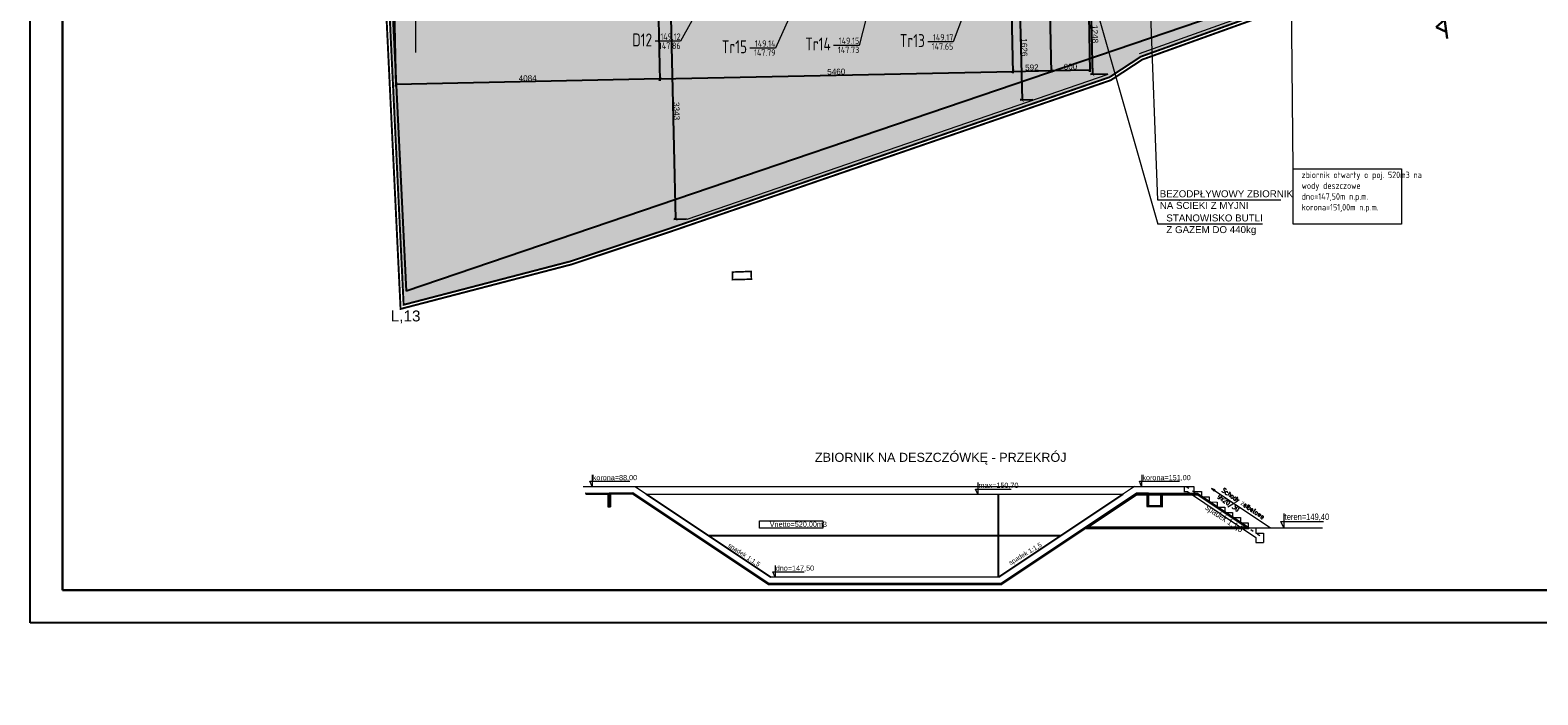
# Model space of a CAD drawing. Header units: metres. Extents: x 6438197 to 12957343, y 5629874 to 11322802.
# Tile 1 of 115: x 6438197 to 6461510, y 5629874 to 5640146. Entities that reach past the tile are written whole.
import ezdxf
from ezdxf.enums import TextEntityAlignment as Align

# ---------------------------------------------------------------- set-up
doc = ezdxf.new("R2010")
doc.units = ezdxf.units.M
doc.header["$MEASUREMENT"] = 0
doc.header["$PDMODE"] = 3
doc.linetypes.add('ACAD_ISO03W100', pattern=[30, 12, -18])
doc.linetypes.add('ACAD_ISO04W100', pattern=[30, 24, -3, 0, -3])
for name, color, linetype, lineweight in [('_A_OBRYS SCIAN ZEWN', 1, 'Continuous', 30), ('_D_SKARPA', 80, 'Continuous', 9), ('EA_07_granice działek', 200, 'Continuous', 70), ('GESDZI', 96, 'Continuous', 15), ('LINIA ZABUDOWY', 251, 'Continuous', 20), ('Linie_odn', 84, 'Continuous', 20), ('OPIS', 7, 'Continuous', 9), ('Opis_PZ_1', 84, 'Continuous', 20), ('OPISY', 135, 'Continuous', 5), ('s_gaz', 40, 'Continuous', 40), ('s_ks', 32, 'Continuous', 18), ('s_txt', 52, 'Continuous', 13), ('S_ZBIORNIK', 10, 'Continuous', 13), ('SCIANY', 3, 'Continuous', 30), ('Teksty', 84, 'Continuous', 25), ('TEREN', 56, 'Continuous', 9), ('WYMIAROWANIE', 6, 'Continuous', 9), ('WYPELNIENIA', 204, 'Continuous', 5)]:
    doc.layers.add(name, color=color, linetype=linetype, lineweight=lineweight)
for name, color, linetype in [('A-ogrodzenie', 3, 'FENCELINE2'), ('BT_PRG', 14, 'Continuous'), ('BT_PRS', 3, 'Continuous'), ('BT_WYP', 40, 'Continuous'), ('Wezly_1', 72, 'Continuous')]:
    doc.layers.add(name, color=color, linetype=linetype)
doc.styles.add('Arial', font='arial.ttf')
doc.styles.add('ARIAL-1', font='arial.ttf', dxfattribs={"width": 0.8, "height": 1})
doc.styles.add('JULEK', font='arial.ttf')
doc.styles.add('Opis_20', font='Romans.shx', dxfattribs={"width": 0.85, "height": 150})
doc.styles.add('sandesk_txt_ICP', font='isocpeur.ttf', dxfattribs={"width": 0.75})
doc.linetypes.add('FENCELINE2', pattern='A,0.25,-0.1,[132,ltypeshp.shx,S=0.1,R=0,X=-0.1,Y=0],-0.1,1', length=1.45)
doc.dimstyles.new('proart_1_500', dxfattribs={"dimtxt": 90, "dimasz": 50, "dimexe": 30, "dimexo": 10, "dimgap": 8, "dimtad": 1, "dimrnd": 1, "dimzin": 9, "dimtxsty": 'Arial', "dimblk": 'ARCHTICK', "dimcen": 0, "dimclrd": 1, "dimclre": 1, "dimclrt": 3, "dimazin": 0, "dimtfac": 1, "dimtmove": 0, "dimatfit": 3, "dimfxl": 0, "dimarcsym": 0})

# ---------------------------------------------------------------- blocks, each defined once
blk = doc.blocks.new('zw$6070')
at = {"layer": 'LINIA ZABUDOWY', "lineweight": 30}
for p, q in [((-14668, -112), (-14676, -112)), ((-14095, -107), (-14102, -108)), ((-13808, -105), (-13816, -105)), ((-13235, -101), (-13242, -101)), ((-12661, -96), (-12669, -97)), ((-12374, -94), (-12382, -94)), ((-11801, -90), (-11809, -90)), ((-11228, -86), (-11235, -86)), ((-10941, -83), (-10949, -83)), ((-10368, -79), (-10375, -79)), ((-9794, -75), (-9802, -75)), ((-9507, -72), (-9515, -72)), ((-8934, -68), (-8942, -68)), ((-8361, -64), (-8368, -64)), ((-8074, -61), (-8082, -61)), ((-7501, -57), (-7508, -57)), ((-6927, -53), (-6935, -53)), ((-6641, -50), (-6648, -50)), ((-6067, -46), (-6075, -46)), ((-5494, -42), (-5501, -42)), ((-5207, -39), (-5215, -39)), ((-4634, -35), (-4641, -35)), ((-4060, -31), (-4068, -31))]:
    blk.add_line(p, q, dxfattribs=at)
for points in [[(1617, -12018), (0, 0), (-14834, -114)], [(-14505, -254), (-14599, -112)], [(-14505, -254), (-14413, -110)], [(-14218, -251), (-14313, -110)], [(-14218, -251), (-14126, -108)], [(-13932, -249), (-14026, -107)], [(-13932, -249), (-13840, -106)], [(-13645, -247), (-13739, -105)], [(-13645, -247), (-13553, -104)], [(-13358, -245), (-13453, -103)], [(-13358, -245), (-13266, -102)], [(-13072, -243), (-13166, -101)], [(-13072, -243), (-12979, -99)], [(-12785, -240), (-12879, -99)], [(-12785, -240), (-12693, -97)], [(-12498, -238), (-12593, -96)], [(-12498, -238), (-12406, -95)], [(-12212, -236), (-12306, -94)], [(-12212, -236), (-12119, -93)], [(-11925, -234), (-12019, -92)], [(-11925, -234), (-11833, -91)], [(-11638, -232), (-11732, -90)], [(-11638, -232), (-11546, -88)], [(-11351, -229), (-11446, -88)], [(-11351, -229), (-11259, -86)], [(-11065, -227), (-11159, -85)], [(-11065, -227), (-10973, -84)], [(-10778, -225), (-10872, -83)], [(-10778, -225), (-10686, -82)], [(-10491, -223), (-10586, -81)], [(-10491, -223), (-10399, -80)], [(-10205, -221), (-10299, -79)], [(-10205, -221), (-10112, -77)], [(-9918, -218), (-10012, -77)], [(-9918, -218), (-9826, -75)], [(-9631, -216), (-9726, -74)], [(-9631, -216), (-9539, -73)], [(-9345, -214), (-9439, -72)], [(-9345, -214), (-9252, -71)], [(-9058, -212), (-9152, -70)], [(-9058, -212), (-8966, -69)], [(-8771, -210), (-8866, -68)], [(-8771, -210), (-8679, -66)], [(-8484, -207), (-8579, -66)], [(-8484, -207), (-8392, -64)], [(-8198, -205), (-8292, -63)], [(-8198, -205), (-8106, -62)], [(-7911, -203), (-8005, -61)], [(-7911, -203), (-7819, -60)], [(-7624, -201), (-7719, -59)], [(-7624, -201), (-7532, -58)], [(-7338, -199), (-7432, -57)], [(-7338, -199), (-7246, -55)], [(-7051, -196), (-7145, -55)], [(-7051, -196), (-6959, -53)], [(-6764, -194), (-6859, -53)], [(-6764, -194), (-6672, -51)], [(-6478, -192), (-6572, -50)], [(-6478, -192), (-6385, -49)], [(-6191, -190), (-6285, -48)], [(-6191, -190), (-6099, -47)], [(-5904, -188), (-5999, -46)], [(-5904, -188), (-5812, -44)], [(-5618, -185), (-5712, -44)], [(-5618, -185), (-5525, -42)], [(-5331, -183), (-5425, -42)], [(-5331, -183), (-5239, -40)], [(-5044, -181), (-5138, -39)], [(-5044, -181), (-4952, -38)], [(-4757, -179), (-4852, -37)], [(-4757, -179), (-4665, -36)], [(-4471, -177), (-4565, -35)], [(-4471, -177), (-4379, -34)], [(-4184, -175), (-4278, -33)], [(-4184, -175), (-4092, -31)], [(-3897, -172), (-3992, -31)], [(-3897, -172), (-3805, -29)], [(-3611, -170), (-3705, -28)], [(-3611, -170), (-3519, -27)], [(-3324, -168), (-3418, -26)], [(-3324, -168), (-3232, -25)], [(-3037, -166), (-3132, -24)], [(-3037, -166), (-2945, -23)], [(-2751, -164), (-2845, -22)], [(-2751, -164), (-2658, -20)], [(-2464, -161), (-2558, -20)], [(-2464, -161), (-2372, -18)], [(-2177, -159), (-2272, -17)], [(-2177, -159), (-2085, -16)], [(-1891, -157), (-1985, -15)], [(-1891, -157), (-1798, -14)], [(-1604, -155), (-1698, -13)], [(-1604, -155), (-1512, -12)], [(-1317, -153), (-1411, -11)], [(-1317, -153), (-1225, -9)], [(-1030, -150), (-1125, -9)], [(-1030, -150), (-938, -7)], [(-744, -148), (-838, -6)], [(-744, -148), (-652, -5)], [(-457, -146), (-551, -4)], [(-457, -146), (-365, -3)], [(-170, -144), (-265, -2)], [(-170, -144), (-78, -1)], [(-118, -189), (10, -77)], [(-118, -189), (35, -262)], [(-80, -473), (49, -362)], [(-80, -473), (74, -546)], [(-42, -757), (87, -646)], [(-42, -757), (112, -831)], [(-4, -1041), (125, -930)], [(-4, -1041), (150, -1115)], [(35, -1325), (163, -1214)], [(35, -1325), (188, -1399)], [(73, -1610), (202, -1498)], [(73, -1610), (226, -1683)], [(111, -1894), (240, -1782)], [(111, -1894), (265, -1967)], [(149, -2178), (278, -2066)], [(149, -2178), (303, -2251)], [(187, -2462), (316, -2351)], [(187, -2462), (341, -2535)], [(226, -2746), (354, -2635)], [(226, -2746), (379, -2820)], [(264, -3030), (393, -2919)], [(264, -3030), (418, -3104)], [(302, -3314), (431, -3203)], [(302, -3314), (456, -3388)], [(340, -3599), (469, -3487)], [(340, -3599), (494, -3672)], [(379, -3883), (507, -3771)], [(379, -3883), (532, -3956)], [(417, -4167), (546, -4055)], [(417, -4167), (570, -4240)], [(455, -4451), (584, -4340)], [(455, -4451), (609, -4524)], [(493, -4735), (622, -4624)], [(493, -4735), (647, -4809)], [(531, -5019), (660, -4908)], [(531, -5019), (685, -5093)], [(570, -5303), (698, -5192)], [(570, -5303), (723, -5377)], [(608, -5588), (737, -5476)], [(608, -5588), (762, -5661)], [(646, -5872), (775, -5760)], [(646, -5872), (800, -5945)], [(684, -6156), (813, -6044)], [(684, -6156), (838, -6229)], [(723, -6440), (851, -6329)], [(723, -6440), (876, -6513)], [(761, -6724), (890, -6613)], [(761, -6724), (914, -6798)], [(799, -7008), (928, -6897)], [(799, -7008), (953, -7082)], [(837, -7292), (966, -7181)], [(837, -7292), (991, -7366)], [(876, -7577), (1004, -7465)], [(876, -7577), (1029, -7650)], [(914, -7861), (1043, -7749)], [(914, -7861), (1067, -7934)], [(952, -8145), (1081, -8033)], [(952, -8145), (1106, -8218)], [(990, -8429), (1119, -8318)], [(990, -8429), (1144, -8502)], [(1028, -8713), (1157, -8602)], [(1028, -8713), (1182, -8787)], [(1067, -8997), (1195, -8886)], [(1067, -8997), (1220, -9071)], [(1105, -9281), (1234, -9170)], [(1105, -9281), (1259, -9355)], [(1143, -9566), (1272, -9454)], [(1143, -9566), (1297, -9639)], [(1181, -9850), (1310, -9738)], [(1181, -9850), (1335, -9923)], [(1220, -10134), (1348, -10022)], [(1220, -10134), (1373, -10207)], [(1258, -10418), (1387, -10307)], [(1258, -10418), (1411, -10491)], [(1296, -10702), (1425, -10591)], [(1296, -10702), (1450, -10776)], [(1334, -10986), (1463, -10875)], [(1334, -10986), (1488, -11060)], [(1372, -11270), (1501, -11159)], [(1372, -11270), (1526, -11344)], [(1411, -11555), (1539, -11443)], [(1411, -11555), (1564, -11628)], [(1449, -11839), (1578, -11727)], [(1449, -11839), (1603, -11912)]]:
    blk.add_lwpolyline(points, dxfattribs=at)
at = {"layer": 'TEREN'}
for p, q in [((-2833, -40), (-2834, 8)), ((360, -2810), (408, -2804)), ((551, -4231), (599, -4225)), ((742, -5652), (790, -5645)), ((934, -7073), (981, -7066)), ((1125, -8493), (1172, -8487)), ((1316, -9914), (1363, -9908)), ((1507, -11335), (1554, -11328))]:
    blk.add_line(p, q, dxfattribs=at)
blk = doc.blocks.new('zw$2673')
at = {"layer": 'OPIS', "lineweight": 20}
h = blk.add_hatch(color=256, dxfattribs=at)
h.paths.add_polyline_path([(721.6, 529.9), (735.1, 524.5), (733.8, 521.5)])
h.paths.add_polyline_path([(721.6, 529.9), (736.2, 526.9), (735.1, 524.5)])
at = {"layer": 'BT_PRG'}
blk.add_lwpolyline([(544.2, 424.1), (536.1, 464.2)], dxfattribs=at)
at = {"layer": 'BT_PRS', "lineweight": 20}
for p, q in [((-1460.8, 77.1), (427.7, 475.6)), ((427.7, 475.6), (-13.8, 24.7)), ((427.7, 475.6), (623.6, 516.9)), ((891.4, 409.9), (1172.7, 469.3)), ((-1410.6, 57), (389.9, 437)), ((-1656.7, 35.7), (-1460.8, 77.1)), ((-1460.8, 77.1), (-874.7, -157)), ((-13.8, 24.7), (-874.7, -157))]:
    blk.add_line(p, q, dxfattribs=at)
at = {"layer": 'BT_PRS', "linetype": 'ACAD_ISO03W100', "lineweight": 20}
blk.add_line((623.6, 516.9), (958.4, 383.2), dxfattribs=at)
at = {"layer": 'BT_WYP', "lineweight": 20}
for p, q in [((616, 515.3), (652.6, 523.1)), ((616, 515.3), (620.1, 495.8)), ((619.6, 495.7), (632.3, 498.3)), ((632.3, 498.3), (928.1, 380.2)), ((652.6, 523.1), (656.8, 503.5)), ((656.8, 503.5), (686.1, 509.7)), ((686.1, 509.7), (690.3, 490.1)), ((690.3, 490.1), (719.6, 496.3)), ((719.6, 496.3), (723.7, 476.8)), ((723.7, 476.8), (753.1, 482.9)), ((753.1, 482.9), (757.2, 463.4)), ((757.2, 463.4), (786.6, 469.6)), ((786.6, 469.6), (790.7, 450)), ((790.7, 450), (820.1, 456.2)), ((820.1, 456.2), (824.2, 436.6)), ((824.2, 436.6), (853.5, 442.8)), ((853.5, 442.8), (857.7, 423.3)), ((857.7, 423.3), (887, 429.4)), ((887, 429.4), (891.2, 409.9)), ((891.2, 409.9), (920.5, 416.1)), ((920.5, 416.1), (924.6, 396.5)), ((924.6, 396.5), (954, 402.7)), ((928.1, 380.2), (932.2, 360.6)), ((932.2, 360.6), (961.6, 366.8)), ((954, 402.7), (961.6, 366.8))]:
    blk.add_line(p, q, dxfattribs=at)
at = {"layer": 'OPIS'}
for p, q in [((442.7, 499.1), (593.9, 531.1)), ((446.2, 525.3), (455.4, 481.4)), ((455.4, 481.4), (442.7, 499.1)), ((1009.9, 460.4), (1170.7, 494.4)), ((1014.3, 493.2), (1025.9, 438.3)), ((1025.9, 438.3), (1009.9, 460.4)), ((-171, 339), (-35.5, 367.6)), ((-167.5, 365.2), (-158.2, 321.3)), ((-158.2, 321.3), (-171, 339)), ((-1623.5, 42.7), (-1636.3, 60.4)), ((-1636.2, 60.4), (-1485, 92.3)), ((-1632.8, 86.6), (-1623.5, 42.7)), ((-871.7, -135.9), (-752.6, -110.8)), ((-868.2, -109.8), (-859, -153.6)), ((-859, -153.6), (-871.7, -135.9))]:
    blk.add_line(p, q, dxfattribs=at)
at = {"layer": 'OPIS', "lineweight": 20}
for p, q in [((721.6, 529.9), (974.3, 428.8)), ((721.6, 529.9), (733.8, 521.5)), ((736.2, 526.9), (721.6, 529.9)), ((733.8, 521.5), (736.2, 526.9))]:
    blk.add_line(p, q, dxfattribs=at)
at = {"layer": 'OPIS'}
blk.add_lwpolyline([(-962.4, 47), (-723.3, 97.4), (-717.5, 69.8), (-956.6, 19.3)], close=True, dxfattribs=at)
at = {"layer": 's_gaz', "color": 1}
blk.add_lwpolyline([(278.2, 280.5), (443.2, 448.9), (672.6, 497.3), (891.4, 409.9)], close=True, dxfattribs=at)
at = {"layer": 's_ks'}
for p, q in [((-13.8, 24.7), (-79.8, 337.8)), ((-46.8, 181.3), (188.1, 230.8))]:
    blk.add_line(p, q, dxfattribs=at)
at = {"layer": 'S_ZBIORNIK'}
for p, q in [((-1643.7, 12.9), (-1553.6, 31.5)), ((-1642.7, 11.1), (-1555.1, 29.1)), ((-1641.4, 9), (-1557.2, 25.9)), ((-1463.4, 51), (-1553.4, 31.5)), ((-1463.6, 48.9), (-1551, 30)), ((-1464, 46.4), (-1547.8, 27.8)), ((-1547.4, -21.1), (-1542.7, -20.2)), ((-1542.5, -20.1), (-1537.9, -19.2))]:
    blk.add_line(p, q, dxfattribs=at)
at = {"layer": 'S_ZBIORNIK', "lineweight": 20}
for p, q in [((-1557.2, 25.9), (-1547.3, -21.1)), ((-1555.1, 29.1), (-1544.6, -20.6)), ((-1553.6, 31.5), (-1542.7, -20.2)), ((-1553.4, 31.5), (-1542.5, -20.1)), ((-1551, 30), (-1540.5, -19.7)), ((-1547.8, 27.8), (-1537.9, -19.2)), ((-1, 1.8), (-877.1, -183)), ((1.2, -2.2), (-877.5, -187.7)), ((0, 0), (-877.3, -185.1))]:
    blk.add_line(p, q, dxfattribs=at)
at = {"layer": 'S_ZBIORNIK'}
for points in [[(-1, 1.8), (440.8, 452.8)], [(0, 0), (441.8, 451)], [(1.2, -2.2), (443.2, 448.9)], [(440.8, 452.8), (486.9, 462.3), (496.4, 415.3), (543.8, 424.8)], [(441.8, 451), (484.1, 459.7), (493.6, 412.6), (546.5, 423.3), (538.2, 464.4)], [(443.2, 448.9), (481.5, 456.6), (491, 409.5), (549.8, 421.3), (541, 465.4)], [(-877.5, -187.7), (-1464, 46.4)], [(-877.3, -185.1), (-1463.6, 48.9)], [(-877.1, -183), (-1463.4, 51)]]:
    blk.add_lwpolyline(points, dxfattribs=at)
at = {"layer": 'Wezly_1', "color": 5}
for p, q in [((389.9, 437), (-13.8, 24.7)), ((-13.8, 24.7), (-79.8, 337.8)), ((-1142.6, -50), (188.1, 230.8)), ((-874.7, -157), (-1410.6, 57))]:
    blk.add_line(p, q, dxfattribs=at)
at = {"layer": 'OPIS', "style": 'ARIAL-1', "width": 0.8}
for s, height, rotation, p in [('korona=151,00', 20, 11.9164, (453.2, 505.8)), ('teren=149,40', 25, 11.9164, (1023.1, 468.8)), ('spadek 1:1,5', 25, 338.15511, (712, 446.9)), ('max=150,70', 20, 11.9164, (-160.4, 345.7)), ('spadek 1:1,5', 18, 42.9167, (22, 78.8)), ('korona=88,00', 20, 11.9164, (-1625.7, 67.1)), ('Vnetto=520,00m3', 20, 11.9164, (-919.2, 31.9)), ('spadek 1:1,5', 18, 338.29845, (-1063.9, -75.6)), ('dno=147,50', 20, 11.9164, (-861.2, -129.2))]:
    blk.add_text(s, height=height, rotation=rotation, dxfattribs=at).set_placement(p)
at = {"layer": 'OPIS', "insert": (767.5, 543), "char_height": 18, "attachment_point": 1, "rotation": 337.72211, "style": 'Opis_20'}
blk.add_mtext('Schody {\\fArial|b0|i0|c238|p34;ż}elbetowe \\P9x20/30', dxfattribs=at)
blk = doc.blocks.new('_ArchTick')
at = {"color": 0, "linetype": 'ByBlock', "const_width": 0.15}
blk.add_lwpolyline([(-0.5, -0.5), (0.5, 0.5)], dxfattribs=at)
blk = doc.blocks.new('*D53')
at = {"layer": 'Defpoints', "color": 0}
for p in [(6453995, 5640692), (6454625, 5639460), (6454863, 5639466)]:
    blk.add_point(p, dxfattribs=at)
at = {"layer": 'WYMIAROWANIE', "color": 1, "lineweight": -2}
for p, q in [((6454005, 5640693), (6454624, 5640708)), ((6454594, 5640707), (6454625, 5639460)), ((6454853, 5639465), (6454595, 5639459))]:
    blk.add_line(p, q, dxfattribs=at)
at = {"layer": 'WYMIAROWANIE', "color": 1, "lineweight": -2, "xscale": 50, "yscale": 50, "zscale": 50}
for p, rotation in [((6454594, 5640707), 91.43372767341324), ((6454625, 5639460), 271.4337276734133)]:
    blk.add_blockref('_ArchTick', p, dxfattribs=dict(at, rotation=rotation))
at = {"layer": 'WYMIAROWANIE', "color": 3, "insert": (6454663, 5640085), "char_height": 90, "attachment_point": 5, "rotation": 271.4337, "style": 'Arial'}
blk.add_mtext('1248', dxfattribs=at)
blk = doc.blocks.new('*D32')
at = {"layer": 'Defpoints', "color": 0}
for p in [(6453695, 5640696), (6453534, 5639065), (6453712, 5639070)]:
    blk.add_point(p, dxfattribs=at)
at = {"layer": 'WYMIAROWANIE', "color": 1, "lineweight": -2}
for p, q in [((6453685, 5640696), (6453465, 5640690)), ((6453495, 5640691), (6453534, 5639065)), ((6453702, 5639069), (6453504, 5639065))]:
    blk.add_line(p, q, dxfattribs=at)
at = {"layer": 'WYMIAROWANIE', "color": 1, "lineweight": -2, "xscale": 50, "yscale": 50, "zscale": 50}
for p, rotation in [((6453495, 5640691), 91.38221521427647), ((6453534, 5639065), 271.3822152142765)]:
    blk.add_blockref('_ArchTick', p, dxfattribs=dict(at, rotation=rotation))
at = {"layer": 'WYMIAROWANIE', "color": 3, "insert": (6453569, 5639880), "char_height": 90, "attachment_point": 5, "rotation": 271.3822, "style": 'Arial'}
blk.add_mtext('1626', dxfattribs=at)
blk = doc.blocks.new('*D33')
at = {"layer": 'Defpoints', "color": 0}
for p in [(6448238, 5640568), (6448178, 5637223), (6448357, 5637227)]:
    blk.add_point(p, dxfattribs=at)
at = {"layer": 'WYMIAROWANIE', "color": 1, "lineweight": -2}
for p, q in [((6448228, 5640568), (6448069, 5640564)), ((6448099, 5640565), (6448178, 5637223)), ((6448347, 5637227), (6448148, 5637222))]:
    blk.add_line(p, q, dxfattribs=at)
at = {"layer": 'WYMIAROWANIE', "color": 1, "lineweight": -2, "xscale": 50, "yscale": 50, "zscale": 50}
for p, rotation in [((6448099, 5640565), 91.35878309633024), ((6448178, 5637223), 271.3587830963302)]:
    blk.add_blockref('_ArchTick', p, dxfattribs=dict(at, rotation=rotation))
at = {"layer": 'WYMIAROWANIE', "color": 3, "insert": (6448193, 5638895), "char_height": 90, "attachment_point": 5, "rotation": 271.3588, "style": 'Arial'}
blk.add_mtext('3343', dxfattribs=at)
blk = doc.blocks.new('*D152')
at = {"layer": 'Defpoints', "color": 0}
for p in [(6453367, 5640674), (6447910, 5640558), (6453392, 5639509)]:
    blk.add_point(p, dxfattribs=at)
at = {"layer": 'WYMIAROWANIE', "color": 1, "lineweight": -2}
for p, q in [((6453367, 5640664), (6453392, 5639479)), ((6447910, 5640548), (6447935, 5639362)), ((6447935, 5639392), (6453392, 5639509))]:
    blk.add_line(p, q, dxfattribs=at)
at = {"layer": 'WYMIAROWANIE', "color": 1, "lineweight": -2, "xscale": 50, "yscale": 50, "zscale": 50}
for p, rotation in [((6453392, 5639509), 1.225547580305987), ((6447935, 5639392), 181.225547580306)]:
    blk.add_blockref('_ArchTick', p, dxfattribs=dict(at, rotation=rotation))
at = {"layer": 'WYMIAROWANIE', "color": 3, "insert": (6450662, 5639504), "char_height": 90, "attachment_point": 5, "rotation": 1.2255, "style": 'Arial'}
blk.add_mtext('5460', dxfattribs=at)
blk = doc.blocks.new('*D153')
at = {"layer": 'Defpoints', "color": 0}
for p in [(6443825, 5640469), (6447908, 5640556), (6443850, 5639304)]:
    blk.add_point(p, dxfattribs=at)
at = {"layer": 'WYMIAROWANIE', "color": 1, "lineweight": -2}
for p, q in [((6443825, 5640459), (6443850, 5639274)), ((6447908, 5640546), (6447934, 5639362)), ((6447933, 5639392), (6443850, 5639304))]:
    blk.add_line(p, q, dxfattribs=at)
at = {"layer": 'WYMIAROWANIE', "color": 1, "lineweight": -2, "xscale": 50, "yscale": 50, "zscale": 50}
for p, rotation in [((6443850, 5639304), 181.2255475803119), ((6447933, 5639392), 1.225547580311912)]:
    blk.add_blockref('_ArchTick', p, dxfattribs=dict(at, rotation=rotation))
at = {"layer": 'WYMIAROWANIE', "color": 3, "insert": (6445890, 5639402), "char_height": 90, "attachment_point": 5, "rotation": 1.2255, "style": 'Arial'}
blk.add_mtext('4084', dxfattribs=at)
blk = doc.blocks.new('*D154')
at = {"layer": 'Defpoints', "color": 0}
for p in [(6453367, 5640673), (6453959, 5640689), (6453983, 5639521)]:
    blk.add_point(p, dxfattribs=at)
at = {"layer": 'WYMIAROWANIE', "color": 1, "lineweight": -2}
for p, q in [((6453367, 5640663), (6453392, 5639479)), ((6453959, 5640679), (6453984, 5639491)), ((6453392, 5639509), (6453983, 5639521))]:
    blk.add_line(p, q, dxfattribs=at)
at = {"layer": 'WYMIAROWANIE', "color": 1, "lineweight": -2, "xscale": 50, "yscale": 50, "zscale": 50}
for p, rotation in [((6453392, 5639509), 181.2255475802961), ((6453983, 5639521), 1.225547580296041)]:
    blk.add_blockref('_ArchTick', p, dxfattribs=dict(at, rotation=rotation))
at = {"layer": 'WYMIAROWANIE', "color": 3, "insert": (6453686, 5639569), "char_height": 90, "attachment_point": 5, "rotation": 1.2255, "style": 'Arial'}
blk.add_mtext('592', dxfattribs=at)
blk = doc.blocks.new('*D155')
at = {"layer": 'Defpoints', "color": 0}
for p in [(6453959, 5640689), (6454558, 5640704), (6454583, 5639534)]:
    blk.add_point(p, dxfattribs=at)
at = {"layer": 'WYMIAROWANIE', "color": 1, "lineweight": -2}
for p, q in [((6453959, 5640679), (6453984, 5639491)), ((6454559, 5640694), (6454584, 5639504)), ((6453983, 5639521), (6454583, 5639534))]:
    blk.add_line(p, q, dxfattribs=at)
at = {"layer": 'WYMIAROWANIE', "color": 1, "lineweight": -2, "xscale": 50, "yscale": 50, "zscale": 50}
for p, rotation in [((6453983, 5639521), 181.2255475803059), ((6454583, 5639534), 1.225547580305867)]:
    blk.add_blockref('_ArchTick', p, dxfattribs=dict(at, rotation=rotation))
at = {"layer": 'WYMIAROWANIE', "color": 3, "insert": (6454282, 5639582), "char_height": 90, "attachment_point": 5, "rotation": 1.2255, "style": 'Arial'}
blk.add_mtext('600', dxfattribs=at)

msp = doc.modelspace()

# ---------------------------------------------------------------- hatches: boundary and pattern name
at = {"layer": 'WYPELNIENIA'}
h = msp.add_hatch(dxfattribs=at)
h.set_pattern_fill('AR-SAND', color=94, scale=50, style=0)
h.set_pattern_definition([(37.5, (-64710.525, 3655.756), (-3.1496679, 96.34118845), [0, -76, 0, -85, 0, -81.25]), (7.5, (-64710.53, 3655.76), (88.4888353, 141.1073033), [0, -41, 0, -68.5, 0, -26.25]), (327.5, (-64772.025, 3655.76), (155.56371654, 0.3742936), [0, -25, 0, -90, 0, -117.5]), (317.5, (-64772.03, 3655.76), (150.180993, 43.9986286), [0, -12.5, 0, -59, 0, -67.5])])
h.paths.add_polyline_path([(6443685.644, 5641823.067), (6443735.113, 5641819.25), (6444123.563, 5641789.283), (6444124.787, 5641773.084), (6444155.332, 5640467.937), (6444155.41, 5640464.613), (6447908.055, 5640555.765), (6454537.117, 5640704.477), (6454851.884, 5640712.355), (6454845.654, 5640962.121), (6457963.017, 5640721.63), (6458086.134, 5640712.132), (6455371.183, 5639736.702), (6454886.105, 5639418.802), (6451627.104, 5638296.563), (6448073.496, 5637076.851), (6446554.077, 5636573.751), (6443971.921, 5635901.606)])

# ---------------------------------------------------------------- linework, layer by layer
at = {"layer": '_A_OBRYS SCIAN ZEWN', "color": 5, "const_width": 25}
msp.add_lwpolyline([(6449057.308, 5636289.682), (6449055.22, 5636407.223), (6449345.045, 5636417.314), (6449349.22, 5636297.387), (6449057.308, 5636289.682)], dxfattribs=at)
at = {"layer": '_D_SKARPA'}
msp.add_line((6444155.369, 5640464.645), (6444155.369, 5639801.2), dxfattribs=at)
at = {"layer": 'A-ogrodzenie', "ltscale": 150}
msp.add_line((6443221.931, 5652405.153), (6444011.776, 5636112.274), dxfattribs=at)
msp.add_lwpolyline([(6456808.333, 5640460.425), (6444011.776, 5636112.274)], dxfattribs=at)
at = {"layer": 'Defpoints'}
msp.add_lwpolyline([(6438197.27, 5630988.755), (6438197.27, 5660688.755), (6477162.102, 5660688.755), (6477162.102, 5630988.755)], close=True, dxfattribs=at)
at = {"layer": 'EA_07_granice działek', "color": 5, "linetype": 'ACAD_ISO04W100', "ltscale": 5}
msp.add_lwpolyline([(6443998.401, 5653522.364, 30, 30, 0), (6442317.158, 5653512.924, 30, 30, 0), (6442323.759, 5652309.695, 30, 30, 0), (6443128.687, 5652307.937, 30, 30, 0), (6443924.951, 5635837.747, 30, 30, 0), (6446568.248, 5636525.807, 30, 30, 0), (6448089.47, 5637029.504, 30, 30, 0), (6451643.359, 5638249.313, 30, 30, 0), (6454908.288, 5639373.593, 30, 30, 0), (6455393.648, 5639691.678, 30, 30, 0), (6459332.837, 5641106.953, 30, 30, 0), (6459514.054, 5641303.873, 30, 30, 0), (6459552.342, 5641634.061, 30, 30, 0), (6459169.977, 5643443.147, 30, 30, 0), (6459254.854, 5643859.581, 30, 30, 0), (6459484.049, 5644228.884, 30, 30, 0), (6459711.908, 5644769.282, 30, 30, 0), (6459763.693, 5645180.615, 30, 30, 0), (6459327.579, 5649037.585, 30, 30, 0), (6460380.423, 5650013.08, 30, 30, 0), (6459884.315, 5653640.157, 30, 30, 0), (6443896.405, 5653521.608, 30, 30, 0)], format="xyseb", dxfattribs=at)
at = {"layer": 'EA_07_granice działek', "color": 232, "linetype": 'ACAD_ISO04W100', "ltscale": 5}
msp.add_lwpolyline([(6443998.682, 5653472.365, 30, 30, 0), (6442367.432, 5653463.206, 30, 30, 0), (6442373.486, 5652359.586, 30, 30, 0), (6443176.333, 5652357.833, 30, 30, 0), (6443971.92, 5635901.64, 30, 30, 0), (6446554.077, 5636573.784, 30, 30, 0), (6448073.496, 5637076.884, 30, 30, 0), (6451627.103, 5638296.596, 30, 30, 0), (6454886.104, 5639418.836, 30, 30, 0), (6455371.182, 5639736.736, 30, 30, 0), (6459304.366, 5641149.854, 30, 30, 0), (6459466.259, 5641325.774, 30, 30, 0), (6459501.735, 5641631.71, 30, 30, 0), (6459118.911, 5643442.962, 30, 30, 0), (6459207.65, 5643878.34, 30, 30, 0), (6459439.499, 5644251.92, 30, 30, 0), (6459663.16, 5644782.361, 30, 30, 0), (6459713.338, 5645180.933, 30, 30, 0), (6459275.056, 5649057.083, 30, 30, 0), (6460327.359, 5650032.077, 30, 30, 0), (6459840.733, 5653589.832, 30, 30, 0), (6443947.684, 5653471.987, 30, 30, 0)], format="xyseb", dxfattribs=at)
at = {"layer": 'GESDZI', "linetype": 'Continuous', "lineweight": 15}
for p, q in [((6455348.195, 5639783.407), (6459275.895, 5641192.754)), ((6448356.513, 5637227.423), (6454863.441, 5639465.628))]:
    msp.add_line(p, q, dxfattribs=at)
at = {"layer": 'Linie_odn'}
for points in [[(6448427.993, 5640291.176), (6448255.113, 5639975.406), (6447859.113, 5639975.406)], [(6449927.593, 5640325.276), (6449722.633, 5639869.216), (6449326.633, 5639869.216)], [(6451127.293, 5640352.576), (6451016.453, 5639911.286), (6450620.453, 5639911.286)], [(6452626.893, 5640386.776), (6452471.513, 5639964.456), (6452075.513, 5639964.456)]]:
    msp.add_lwpolyline(points, dxfattribs=at)
at = {"layer": 'OPISY'}
for p, q in [((6454617.303, 5640706.402), (6455634, 5637147.9)), ((6457535.297, 5637521.2), (6455634, 5637521.2)), ((6457254.3, 5637147.9), (6455634, 5637147.9))]:
    msp.add_line(p, q, dxfattribs=at)
at = {"layer": 's_txt'}
msp.add_line((6457723.982, 5638000.703), (6457690.503, 5642164.382), dxfattribs=at)
msp.add_lwpolyline([(6457723.982, 5638000.703), (6459400.076, 5638000.703), (6459400.076, 5637146.203), (6457723.982, 5637146.203)], close=True, dxfattribs=at)
at = {"layer": 'SCIANY', "ltscale": 0.1}
msp.add_lwpolyline([(6438697.27, 5631488.755), (6438697.27, 5660188.755), (6476662.102, 5660188.755), (6476662.102, 5631488.755)], close=True, dxfattribs=at)
at = {"layer": 'TEREN'}
msp.add_line((6455634, 5637521.2), (6455443.955, 5642634.663), dxfattribs=at)

# ---------------------------------------------------------------- block references
msp.add_blockref('zw$6070', (6458489.684, 5652033.245))
at = {"layer": 'Teksty', "color": 5, "xscale": 4, "yscale": 4, "zscale": 4, "rotation": 348.0834419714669}
msp.add_blockref('zw$2673', (6453203.63, 5631585.803), dxfattribs=at)

# ---------------------------------------------------------------- texts
at = {"layer": 'Opis_PZ_1', "style": 'sandesk_txt_ICP', "width": 0.75}
for s, p in [('D12', (6447815.113, 5639895.406)), ('Tr15', (6449282.633, 5639789.216)), ('Tr14', (6450576.453, 5639831.286)), ('Tr13', (6452031.513, 5639884.456))]:
    msp.add_text(s, height=200, dxfattribs=at).set_placement(p, align=Align.RIGHT)
at = {"layer": 'OPISY', "style": 'Arial'}
for s, height, p in [('L,13', 168.7019, (6443773.879, 5635644.868)), ('L,13', 168.7019, (6443773.879, 5635644.868)), ('ZBIORNIK NA DESZCZÓWKĘ - PRZEKRÓJ', 139.67825, (6450330.57, 5633474.576))]:
    msp.add_text(s, height=height, dxfattribs=at).set_placement(p)
at = {"layer": 'OPISY', "char_height": 107.94965, "width": 2573.54707, "attachment_point": 1, "rotation": 0.0154567, "style": 'JULEK'}
for s, insert in [('{\\fArial|b0|i0|c238|p34;BEZODPŁYWOWY ZBIORNIK\\PNA ŚCIEKI Z MYJNI}', (6455663.45, 5637670.919)), ('{\\fArial|b0|i0|c238|p34;STANOWISKO BUTLI \\PZ GAZEM DO 440kg}', (6455765.274, 5637297.619))]:
    msp.add_mtext(s, dxfattribs=dict(at, insert=insert))
at = {"layer": 's_txt', "insert": (6457857.169, 5637959.572), "char_height": 100, "width": 1542.90661, "attachment_point": 1, "style": 'sandesk_txt_ICP'}
msp.add_mtext('zbiornik otwarty o poj. 520m3 na wody deszczowe\\Pdno=147,50m n.p.m.\\Pkorona=151,00m n.p.m.', dxfattribs=at)
at = {"layer": 'Teksty', "style": 'sandesk_txt_ICP', "width": 0.75}
for s, p in [('149.12', (6448255.113, 5639995.406)), ('147.86', (6448255.113, 5639855.406)), ('149.14', (6449722.633, 5639889.216)), ('149.15', (6451016.453, 5639931.286)), ('149.17', (6452471.513, 5639984.456)), ('147.79', (6449722.633, 5639749.216)), ('147.73', (6451016.453, 5639791.286)), ('147.65', (6452471.513, 5639844.456))]:
    msp.add_text(s, height=100, dxfattribs=at).set_placement(p, align=Align.RIGHT)

# ---------------------------------------------------------------- dimensions: what is measured, and where the dimension line sits
at = {"layer": 'WYMIAROWANIE'}
dim = msp.add_aligned_dim(p1=(6447909.754, 5640557.577), p2=(6453366.724, 5640674.318), distance=-1166.019, text='5460', dimstyle='proart_1_500', override={"dimblk": 'ArchTick'}, dxfattribs=at)
dim.commit()
dim.dimension.update_dxf_attribs({"geometry": '*D152', "text_midpoint": (6450662.024, 5639504.135)})
for base, p1, p2, angle, override, picture, middle in [((6453983.499, 5639521.227), (6453366.748, 5640673.193), (6453958.527, 5640688.53), 1.2255476, {"dimtmove": 1}, '*D154', (6453686.427, 5639568.836)), ((6454583.357, 5639534.06), (6453958.527, 5640688.53), (6454558.332, 5640703.827), 1.2255476, {"dimtmove": 1}, '*D155', (6454282.274, 5639581.583)), ((6454624.963, 5639459.659), (6453995.131, 5640692.314), (6454863.441, 5639465.628), 271.4337277, {"dimblk": 'ArchTick'}, '*D53', (6454663.284, 5640084.828)), ((6443849.743, 5639304.435), (6447908.054, 5640555.798), (6443824.828, 5640469.062), 1.2255476, {"dimtmove": 1}, '*D153', (6445890.195, 5639402.05))]:
    dim = msp.add_linear_dim(base=base, p1=p1, p2=p2, angle=angle, dimstyle='proart_1_500', override=override, dxfattribs=at)
    dim.commit()
    dim.dimension.update_dxf_attribs({"geometry": picture, "text_midpoint": middle})
at = {"layer": 'WYMIAROWANIE', "color": 5}
for base, p1, p2, angle, picture, middle in [((6453534.369, 5639065.302), (6453695.05, 5640696.034), (6453712.074, 5639069.59), 271.3822152, '*D32', (6453568.689, 5639879.558)), ((6448178.228, 5637223.194), (6448237.755, 5640568.158), (6448356.513, 5637227.423), 271.3587831, '*D33', (6448192.563, 5638895.31))]:
    dim = msp.add_linear_dim(base=base, p1=p1, p2=p2, angle=angle, dimstyle='proart_1_500', override={"dimtmove": 1}, dxfattribs=at)
    dim.commit()
    dim.dimension.update_dxf_attribs({"geometry": picture, "text_midpoint": middle})

doc.saveas('drawing.dxf')
